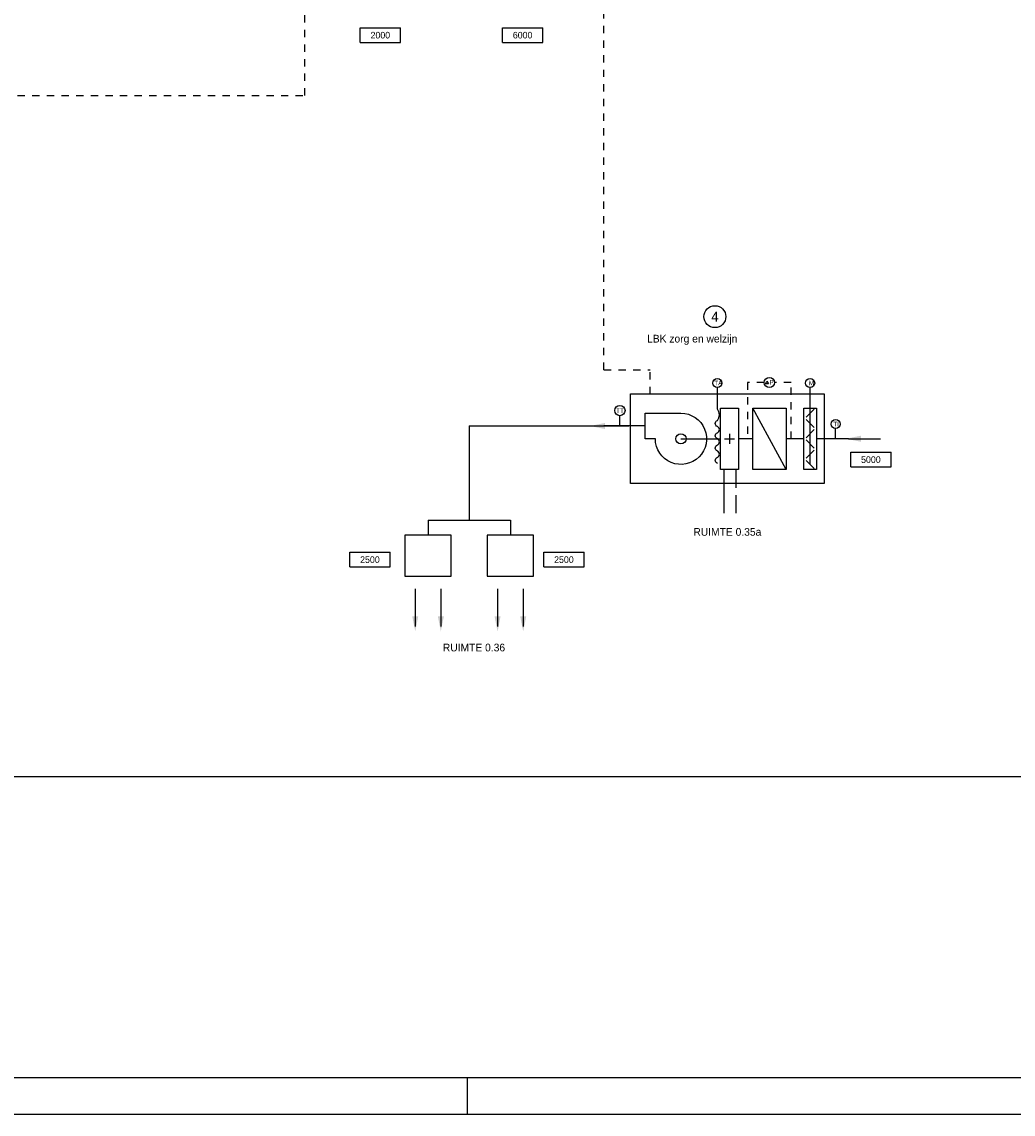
# Model space of a CAD drawing. Extents: x 0 to 1189, y 0 to 841.
# Tile 8 of 27: x 647 to 918, y 0 to 298. Entities that reach past the tile are written whole.
import ezdxf
from ezdxf.enums import TextEntityAlignment as Align

# ---------------------------------------------------------------- set-up
doc = ezdxf.new("R2010")
doc.units = 0
for name, pattern in [('2322107', [2000, 1000, 1000]), ('2322108', [7, 5, -2]), ('STABI22', [4, 2, -2])]:
    doc.linetypes.add(name, pattern=pattern)
doc.layers.get('0').update_dxf_attribs({"linetype": 'CONTINUOUS'})
for name, color, linetype in [('00KAD070', 5, 'CONTINUOUS'), ('BL$8----_TEKST', 7, 'CONTINUOUS'), ('WL561---', 4, 'CONTINUOUS'), ('WL561---_AANVOER', 4, 'CONTINUOUS'), ('WL561---_RETOUR', 4, 'CONTINUOUS'), ('WL570---_TOEVOER', 3, 'CONTINUOUS'), ('WM561---', 1, 'CONTINUOUS')]:
    doc.layers.add(name, color=color, linetype=linetype)
doc.styles.add('BURO-018', font='BUROFONT.shx', dxfattribs={"height": 1.8})
doc.styles.add('BURO-025', font='BUROFONT.shx', dxfattribs={"height": 2.5})

# ---------------------------------------------------------------- blocks, each defined once
blk = doc.blocks.new('AL-RNR')
at = {"color": 0, "linetype": 'CONTINUOUS'}
for p, q in [((-5.5, 2), (5.5, 2)), ((-5.5, -2), (-5.5, 2)), ((5.5, -2), (5.5, 2)), ((-5.5, -2), (5.5, -2))]:
    blk.add_line(p, q, dxfattribs=at)
blk = doc.blocks.new('3048601')
at = {"color": 0, "linetype": 'CONTINUOUS'}
blk.add_circle((0, 0), 2, dxfattribs=at)
at = {"color": 0, "linetype": 'CONTINUOUS', "style": 'BURO-018', "flags": 1}
blk.add_attdef('CV_MATCODE', (0, 0), '', height=1.8, dxfattribs=at)
blk = doc.blocks.new('30486013')
at = {"color": 0, "linetype": 'CONTINUOUS'}
blk.add_circle((0, 0), 2, dxfattribs=at)
at = {"color": 0, "linetype": 'CONTINUOUS', "style": 'BURO-018', "flags": 1}
blk.add_attdef('CV_MATCODE', (0, 0), '', height=1.8, dxfattribs=at)

msp = doc.modelspace()

# ---------------------------------------------------------------- hatches: boundary and pattern name
at = {"layer": 'WL561---'}
for points in [[(806.54, 188.86), (802.42, 188.03), (806.54, 187.21), (806.54, 188.03)], [(876.51, 185.38), (872.38, 184.56), (876.51, 183.73), (876.51, 184.56)]]:
    msp.add_hatch(color=5, dxfattribs=at).paths.add_polyline_path(points)
at = {"layer": 'WL570---_TOEVOER', "linetype": 'CONTINUOUS'}
for points in [[(753.88, 136.04), (754.7, 131.91), (755.53, 136.04), (754.7, 136.04)], [(760.88, 136.04), (761.7, 131.91), (762.53, 136.04), (761.7, 136.04)], [(776.38, 136.04), (777.21, 131.91), (778.03, 136.04), (777.21, 136.04)], [(783.38, 136.04), (784.21, 131.91), (785.03, 136.04), (784.21, 136.04)]]:
    msp.add_hatch(color=5, dxfattribs=at).paths.add_polyline_path(points)

# ---------------------------------------------------------------- linework, layer by layer
at = {"layer": '00KAD070', "linetype": 'CONTINUOUS'}
msp.add_line((10, 10), (1179, 10), dxfattribs=at)
at = {"layer": 'BL$8----_TEKST', "color": 7}
for points in [[(866.46, 196.78), (866.46, 172.28), (813.54, 172.28), (813.54, 196.78)], [(764.5, 158.2), (751.9, 158.2), (751.9, 147.02), (764.5, 147.02)], [(787, 158.2), (774.4, 158.2), (774.4, 147.02), (787, 147.02)]]:
    msp.add_lwpolyline(points, close=True, dxfattribs=at)
at = {"layer": 'WL561---', "color": 1}
for p, q in [((850.42, 199.57), (850.82, 200.26)), ((850.82, 200.26), (851.22, 199.57)), ((851.22, 199.57), (850.42, 199.57))]:
    msp.add_line(p, q, dxfattribs=at)
at = {"layer": 'WL561---', "color": 1, "linetype": 'STABI22'}
for p, q in [((845.53, 199.93), (845.53, 184.53)), ((850.08, 199.93), (845.53, 199.93))]:
    msp.add_line(p, q, dxfattribs=at)
at = {"layer": 'WL561---', "color": 5}
for p, q in [((769.45, 188.04), (813.11, 188.04)), ((769.45, 188.04), (769.45, 162.34)), ((795.63, 188.04), (806.2, 188.04)), ((817.6, 188.04), (806.23, 188.04)), ((873.06, 184.53), (881.88, 184.53)), ((758.2, 162.34), (780.7, 162.34)), ((758.2, 162.34), (758.2, 158.2)), ((780.7, 162.34), (780.7, 158.2))]:
    msp.add_line(p, q, dxfattribs=at)
at = {"layer": 'WL561---', "color": 6}
msp.add_line((806.23, 188.04), (806.2, 188.04), dxfattribs=at)
at = {"layer": 'WL561---', "color": 8, "linetype": 'CONTINUOUS'}
msp.add_line((45.54, 92.22), (987.27, 92.22), dxfattribs=at)
at = {"layer": 'WL561---', "color": 1, "linetype": 'STABI22'}
msp.add_lwpolyline([(857.43, 184.53), (857.43, 199.93), (852.88, 199.93)], dxfattribs=at)
at = {"layer": 'WL561---', "color": 3}
msp.add_lwpolyline([(817.52, 191.53), (827.32, 191.53, -2.414214), (820.32, 184.53), (817.52, 184.53)], format="xyb", close=True, dxfattribs=at)
msp.add_circle((827.32, 184.53), 1.4, dxfattribs=at)
at = {"layer": 'WL561---_AANVOER', "color": 10, "linetype": '2322107'}
msp.add_line((839.07, 176.13), (839.07, 164.23), dxfattribs=at)
at = {"layer": 'WL561---_RETOUR', "linetype": '2322108'}
msp.add_line((842.28, 176.13), (842.28, 164.23), dxfattribs=at)
at = {"layer": 'WL570---_TOEVOER'}
for p, q in [((862.61, 177.53), (862.61, 198.53)), ((856.03, 176.13), (846.93, 192.93)), ((863.72, 192.64), (861.49, 190.41)), ((810.64, 188.04), (810.64, 190.84)), ((863.72, 187.61), (861.49, 189.84)), ((840.59, 185.93), (840.59, 183.13)), ((863.72, 187.04), (861.49, 184.81)), ((869.58, 184.53), (869.58, 187.33)), ((839.19, 184.53), (841.99, 184.53)), ((863.72, 182.01), (861.49, 184.24)), ((863.72, 181.44), (861.49, 179.21)), ((863.72, 176.41), (861.49, 178.64)), ((769, 0), (769, 10)), ((0, 0), (1189, 0))]:
    msp.add_line(p, q, dxfattribs=at)
at = {"layer": 'WL570---_TOEVOER', "color": 5, "linetype": 'CONTINUOUS'}
for p, q in [((827.32, 184.53), (838.13, 184.53)), ((846.93, 184.53), (843.04, 184.53)), ((860.86, 184.53), (856.03, 184.53)), ((860.86, 184.53), (856.03, 184.53)), ((873.06, 184.53), (864.46, 184.53)), ((754.7, 143.52), (754.7, 133.29)), ((761.7, 143.52), (761.7, 133.29)), ((777.2, 143.52), (777.2, 133.29)), ((784.2, 143.52), (784.2, 133.29))]:
    msp.add_line(p, q, dxfattribs=at)
at = {"layer": 'WL570---_TOEVOER'}
msp.add_lwpolyline([(837.26, 177.81, -0.666667), (837.26, 179.49, 0.666667), (837.26, 181.17, -0.666667), (837.26, 182.85, 0.666667), (837.26, 184.53, -0.666667), (837.26, 186.21, 0.666667), (837.26, 187.89, -0.666667), (837.26, 189.57, 0.363636), (837.26, 192.65), (837.26, 198.53)], format="xyb", dxfattribs=at)
for points in [[(838.13, 176.13), (838.13, 192.93), (843.03, 192.93), (843.03, 176.13)], [(846.93, 176.13), (846.93, 192.93), (856.03, 192.93), (856.03, 176.13)], [(860.86, 176.13), (860.86, 192.93), (864.36, 192.93), (864.36, 176.13)]]:
    msp.add_lwpolyline(points, close=True, dxfattribs=at)
for centre, radius in [((837.26, 199.78), 1.25), ((851.48, 199.93), 1.4), ((862.61, 199.78), 1.25), ((869.58, 188.58), 1.25)]:
    msp.add_circle(centre, radius, dxfattribs=at)
at = {"layer": 'WM561---', "color": 1, "linetype": 'STABI22'}
for p, q in [((724.54, 278.31), (724.54, 676.62)), ((806.24, 203.4), (806.24, 676.62)), ((618.02, 278.31), (724.54, 278.31)), ((806.24, 203.4), (818.91, 203.4)), ((818.91, 196.78), (818.91, 203.4))]:
    msp.add_line(p, q, dxfattribs=at)

# ---------------------------------------------------------------- block references
at = {"layer": 'BL$8----_TEKST', "color": 7}
ref = msp.add_blockref('AL-RNR', (745.17, 294.83), dxfattribs=at)
ref.add_attrib('AL_RNR', '2000', dxfattribs={"layer": '0', "color": 0, "linetype": 'CONTINUOUS', "height": 1.8, "style": 'BURO-018'}).set_placement((745.17, 294.83), align=Align.MIDDLE)
ref = msp.add_blockref('AL-RNR', (784.05, 294.83), dxfattribs=at)
ref.add_attrib('AL_RNR', '6000', dxfattribs={"layer": '0', "color": 0, "linetype": 'CONTINUOUS', "height": 1.8, "style": 'BURO-018'}).set_placement((784.05, 294.83), align=Align.MIDDLE)
ref = msp.add_blockref('3048601', (836.59, 217.91), dxfattribs=dict(at, xscale=1.5, yscale=1.5, zscale=1.5))
ref.add_attrib('CV_TEXT1', '4', dxfattribs={"layer": '0', "color": 1, "linetype": 'CONTINUOUS', "height": 2.7, "style": 'BURO-018'}).set_placement((836.59, 217.91), align=Align.MIDDLE)
ref = msp.add_blockref('AL-RNR', (879.22, 178.84), dxfattribs=at)
ref.add_attrib('AL_RNR', '5000', dxfattribs={"layer": '0', "color": 0, "linetype": 'CONTINUOUS', "height": 1.8, "style": 'BURO-018'}).set_placement((879.22, 178.84), align=Align.MIDDLE)
ref = msp.add_blockref('AL-RNR', (742.32, 151.52), dxfattribs=at)
ref.add_attrib('AL_RNR', '2500', dxfattribs={"layer": '0', "color": 0, "linetype": 'CONTINUOUS', "height": 1.8, "style": 'BURO-018'}).set_placement((742.32, 151.52), align=Align.MIDDLE)
ref = msp.add_blockref('AL-RNR', (795.33, 151.52), dxfattribs=at)
ref.add_attrib('AL_RNR', '2500', dxfattribs={"layer": '0', "color": 0, "linetype": 'CONTINUOUS', "height": 1.8, "style": 'BURO-018'}).set_placement((795.33, 151.52), align=Align.MIDDLE)
at = {"layer": 'WL570---_TOEVOER'}
ref = msp.add_blockref('30486013', (810.64, 192.24), dxfattribs=dict(at, xscale=0.7000000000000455, yscale=0.7000000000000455, zscale=0.7))
ref.add_attrib('CV_TEXT1', 'TT', dxfattribs={"layer": '0', "color": 1, "height": 1.26, "rotation": 180, "style": 'BURO-018', "text_generation_flag": 4}).set_placement((810.64, 192.24), align=Align.MIDDLE)

# ---------------------------------------------------------------- texts
at = {"layer": 'BL$8----_TEKST', "color": 7, "style": 'BURO-025'}
for s, p in [('LBK zorg en welzijn', (818.06, 210.85)), ('RUIMTE 0.35a', (830.71, 158.05)), ('RUIMTE 0.36', (762.25, 126.45))]:
    msp.add_text(s, height=2.1, dxfattribs=at).set_placement(p)
at = {"layer": 'WL561---', "color": 1, "style": 'BURO-018', "text_generation_flag": 6}
for s, p in [('TA', (836.41, 199.15)), ('P', (851.49, 199.35)), ('M', (862.25, 199.15)), ('TI', (868.95, 187.95))]:
    msp.add_text(s, height=1.26, rotation=180, dxfattribs=at).set_placement(p)

doc.saveas('drawing.dxf')
